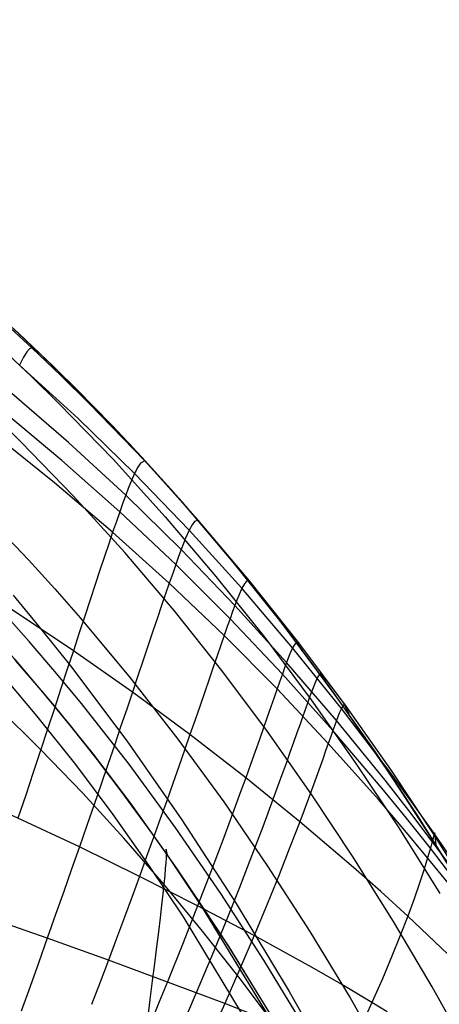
# Model space of a CAD drawing. Header units: millimetres. Extents: x -58 to 58, y -58 to 57.
# Tile 36 of 102: x 11.54 to 17.03, y -47.94 to -35.06. Entities that reach past the tile are written whole.
import ezdxf

# ---------------------------------------------------------------- set-up
doc = ezdxf.new("R2010")
doc.units = ezdxf.units.MM
doc.header["$MEASUREMENT"] = 0
doc.layers.add('Predefinito', color=5, linetype='Continuous')

msp = doc.modelspace()

# ---------------------------------------------------------------- linework, layer by layer
at = {"layer": 'Predefinito'}
for points in [[(18.577, -54.286), (13.926, -46.656), (13.472, -45.98), (13, -45.317), (12.508, -44.668), (11.998, -44.034), (11.471, -43.414), (10.926, -42.808), (10.365, -42.218), (9.786, -41.646), (9.191, -41.093), (8.576, -40.557), (7.945, -40.042), (7.297, -39.548), (6.633, -39.077), (5.953, -38.628), (5.259, -38.202), (4.551, -37.799), (3.83, -37.421), (3.097, -37.066), (2.353, -36.735)], [(17.106, -46.046), (16.421, -44.98), (15.72, -43.963), (15.002, -42.995), (14.637, -42.529), (14.268, -42.075), (13.896, -41.632), (13.519, -41.201), (13.139, -40.781), (12.755, -40.373), (12.367, -39.976), (11.976, -39.591), (11.582, -39.216), (11.185, -38.852)], [(17.418, -48.577), (16.934, -47.71), (16.429, -46.855), (15.902, -46.013), (15.354, -45.185), (14.782, -44.371), (14.185, -43.573), (13.562, -42.79), (12.916, -42.029), (12.248, -41.292), (11.558, -40.582), (11.205, -40.236)], [(11.308, -41.754), (11.659, -42.127), (12.002, -42.505), (12.338, -42.888), (12.989, -43.67), (13.612, -44.471), (14.21, -45.291), (14.784, -46.129), (15.334, -46.984), (15.861, -47.854), (16.368, -48.741)], [(14.943, -48.265), (14.28, -47.187), (13.943, -46.67), (13.602, -46.167), (13.258, -45.678), (12.911, -45.202), (12.56, -44.74), (12.206, -44.292), (11.848, -43.856), (11.488, -43.434)], [(14.952, -48.281), (14.289, -47.201), (13.952, -46.683), (13.611, -46.18), (13.267, -45.69), (12.919, -45.214), (12.568, -44.751), (12.214, -44.302), (11.857, -43.866), (11.496, -43.444)]]:
    msp.add_lwpolyline(points, dxfattribs=at)
at = {"layer": 'Predefinito', "extrusion": (-0.684167, 0.729325, 0)}
msp.add_lwpolyline([(19.318, 320), (19.296, 320), (19.274, 319.999), (19.251, 319.998), (19.228, 319.996), (19.205, 319.994), (19.182, 319.991), (19.159, 319.987), (19.136, 319.983), (19.113, 319.979), (19.09, 319.974), (19.066, 319.968), (19.043, 319.961), (19.02, 319.954), (18.996, 319.947), (18.973, 319.939), (18.95, 319.93), (18.927, 319.92), (18.904, 319.91), (18.881, 319.9), (18.859, 319.888), (18.837, 319.876), (18.814, 319.864), (18.793, 319.851), (18.771, 319.837), (18.75, 319.823), (18.729, 319.808), (18.708, 319.792), (18.688, 319.776), (18.668, 319.76), (18.649, 319.743), (18.63, 319.725), (18.611, 319.707), (18.593, 319.689), (18.575, 319.67), (18.558, 319.65), (18.542, 319.63), (18.526, 319.61), (18.51, 319.589), (18.495, 319.568), (18.481, 319.547), (18.467, 319.526), (18.454, 319.504), (18.442, 319.482), (18.43, 319.459), (18.419, 319.437), (18.408, 319.414), (18.398, 319.391), (18.388, 319.368), (18.38, 319.345), (18.371, 319.322), (18.364, 319.298), (18.357, 319.275), (18.35, 319.252), (18.345, 319.229), (18.339, 319.205), (18.335, 319.182), (18.331, 319.159), (18.327, 319.136), (18.325, 319.113), (18.322, 319.09), (18.32, 319.067), (18.319, 319.045), (18.318, 319.022), (18.318, 319)], dxfattribs=at)
at = {"layer": 'Predefinito', "extrusion": (-0.659504, 0.751701, 0)}
msp.add_lwpolyline([(18.009, 320), (17.987, 320), (17.965, 319.999), (17.942, 319.998), (17.919, 319.996), (17.897, 319.994), (17.874, 319.991), (17.85, 319.987), (17.827, 319.983), (17.804, 319.979), (17.781, 319.974), (17.757, 319.968), (17.734, 319.961), (17.711, 319.954), (17.687, 319.947), (17.664, 319.939), (17.641, 319.93), (17.618, 319.92), (17.595, 319.91), (17.572, 319.9), (17.55, 319.888), (17.528, 319.876), (17.505, 319.864), (17.484, 319.851), (17.462, 319.837), (17.441, 319.823), (17.42, 319.808), (17.399, 319.792), (17.379, 319.776), (17.359, 319.76), (17.34, 319.743), (17.321, 319.725), (17.302, 319.707), (17.284, 319.689), (17.266, 319.67), (17.249, 319.65), (17.233, 319.63), (17.217, 319.61), (17.201, 319.589), (17.187, 319.568), (17.172, 319.547), (17.158, 319.526), (17.145, 319.504), (17.133, 319.482), (17.121, 319.459), (17.11, 319.437), (17.099, 319.414), (17.089, 319.391), (17.079, 319.368), (17.071, 319.345), (17.062, 319.322), (17.055, 319.298), (17.048, 319.275), (17.041, 319.252), (17.036, 319.229), (17.03, 319.205), (17.026, 319.182), (17.022, 319.159), (17.018, 319.136), (17.016, 319.113), (17.013, 319.09), (17.011, 319.067), (17.01, 319.045), (17.009, 319.022), (17.009, 319)], dxfattribs=at)
at = {"layer": 'Predefinito', "extrusion": (-0.647139, 0.762372, 0)}
msp.add_lwpolyline([(17.348, 320), (17.325, 320), (17.303, 319.999), (17.281, 319.998), (17.258, 319.996), (17.235, 319.994), (17.212, 319.991), (17.189, 319.987), (17.166, 319.983), (17.142, 319.979), (17.119, 319.974), (17.096, 319.968), (17.072, 319.961), (17.049, 319.954), (17.026, 319.947), (17.003, 319.939), (16.98, 319.93), (16.957, 319.92), (16.934, 319.91), (16.911, 319.9), (16.888, 319.888), (16.866, 319.876), (16.844, 319.864), (16.822, 319.851), (16.8, 319.837), (16.779, 319.823), (16.758, 319.808), (16.738, 319.792), (16.717, 319.776), (16.698, 319.76), (16.678, 319.743), (16.659, 319.725), (16.641, 319.707), (16.622, 319.689), (16.605, 319.67), (16.588, 319.65), (16.571, 319.63), (16.555, 319.61), (16.54, 319.589), (16.525, 319.568), (16.511, 319.547), (16.497, 319.526), (16.484, 319.504), (16.471, 319.482), (16.459, 319.459), (16.448, 319.437), (16.437, 319.414), (16.427, 319.391), (16.418, 319.368), (16.409, 319.345), (16.401, 319.322), (16.393, 319.298), (16.386, 319.275), (16.38, 319.252), (16.374, 319.229), (16.369, 319.205), (16.364, 319.182), (16.36, 319.159), (16.357, 319.136), (16.354, 319.113), (16.352, 319.09), (16.35, 319.067), (16.349, 319.045), (16.348, 319.022), (16.348, 319)], dxfattribs=at)
at = {"layer": 'Predefinito', "extrusion": (1, 0, 0)}
msp.add_lwpolyline([(-42.075, 319), (-42.075, 59.998)], dxfattribs=at)
at = {"layer": 'Predefinito', "extrusion": (-0.634789, 0.772685, 0)}
msp.add_lwpolyline([(16.683, 320), (16.661, 320), (16.639, 319.999), (16.616, 319.998), (16.594, 319.996), (16.571, 319.994), (16.548, 319.991), (16.525, 319.987), (16.501, 319.983), (16.478, 319.979), (16.455, 319.974), (16.432, 319.968), (16.408, 319.961), (16.385, 319.954), (16.362, 319.947), (16.338, 319.939), (16.315, 319.93), (16.292, 319.92), (16.269, 319.91), (16.247, 319.9), (16.224, 319.888), (16.202, 319.876), (16.18, 319.864), (16.158, 319.851), (16.136, 319.837), (16.115, 319.823), (16.094, 319.808), (16.073, 319.792), (16.053, 319.776), (16.033, 319.76), (16.014, 319.743), (15.995, 319.725), (15.976, 319.707), (15.958, 319.689), (15.941, 319.67), (15.924, 319.65), (15.907, 319.63), (15.891, 319.61), (15.876, 319.589), (15.861, 319.568), (15.846, 319.547), (15.833, 319.526), (15.82, 319.504), (15.807, 319.482), (15.795, 319.459), (15.784, 319.437), (15.773, 319.414), (15.763, 319.391), (15.754, 319.368), (15.745, 319.345), (15.737, 319.322), (15.729, 319.298), (15.722, 319.275), (15.716, 319.252), (15.71, 319.229), (15.705, 319.205), (15.7, 319.182), (15.696, 319.159), (15.693, 319.136), (15.69, 319.113), (15.687, 319.09), (15.686, 319.067), (15.684, 319.045), (15.684, 319.022), (15.683, 319)], dxfattribs=at)
at = {"layer": 'Predefinito', "extrusion": (-0.622586, 0.782552, 0)}
msp.add_lwpolyline([(16.023, 320), (16.001, 320), (15.979, 319.999), (15.956, 319.998), (15.934, 319.996), (15.911, 319.994), (15.888, 319.991), (15.865, 319.987), (15.841, 319.983), (15.818, 319.979), (15.795, 319.974), (15.772, 319.968), (15.748, 319.961), (15.725, 319.954), (15.702, 319.947), (15.678, 319.939), (15.655, 319.93), (15.632, 319.92), (15.609, 319.91), (15.587, 319.9), (15.564, 319.888), (15.542, 319.876), (15.52, 319.864), (15.498, 319.851), (15.476, 319.837), (15.455, 319.823), (15.434, 319.808), (15.413, 319.792), (15.393, 319.776), (15.373, 319.76), (15.354, 319.743), (15.335, 319.725), (15.316, 319.707), (15.298, 319.689), (15.281, 319.67), (15.264, 319.65), (15.247, 319.63), (15.231, 319.61), (15.216, 319.589), (15.201, 319.568), (15.186, 319.547), (15.173, 319.526), (15.16, 319.504), (15.147, 319.482), (15.135, 319.459), (15.124, 319.437), (15.113, 319.414), (15.103, 319.391), (15.094, 319.368), (15.085, 319.345), (15.077, 319.322), (15.069, 319.298), (15.062, 319.275), (15.056, 319.252), (15.05, 319.229), (15.045, 319.205), (15.04, 319.182), (15.036, 319.159), (15.033, 319.136), (15.03, 319.113), (15.028, 319.09), (15.026, 319.067), (15.024, 319.045), (15.024, 319.022), (15.023, 319)], dxfattribs=at)
at = {"layer": 'Predefinito', "extrusion": (-0.610507, 0.792011, 0)}
msp.add_lwpolyline([(15.367, 320), (15.345, 320), (15.322, 319.999), (15.3, 319.998), (15.277, 319.996), (15.254, 319.994), (15.231, 319.991), (15.208, 319.987), (15.185, 319.983), (15.162, 319.979), (15.138, 319.974), (15.115, 319.968), (15.092, 319.961), (15.068, 319.954), (15.045, 319.947), (15.022, 319.939), (14.999, 319.93), (14.976, 319.92), (14.953, 319.91), (14.93, 319.9), (14.907, 319.888), (14.885, 319.876), (14.863, 319.864), (14.841, 319.851), (14.82, 319.837), (14.798, 319.823), (14.777, 319.808), (14.757, 319.792), (14.736, 319.776), (14.717, 319.76), (14.697, 319.743), (14.678, 319.725), (14.66, 319.707), (14.642, 319.689), (14.624, 319.67), (14.607, 319.65), (14.59, 319.63), (14.574, 319.61), (14.559, 319.589), (14.544, 319.568), (14.53, 319.547), (14.516, 319.526), (14.503, 319.504), (14.49, 319.482), (14.479, 319.459), (14.467, 319.437), (14.457, 319.414), (14.446, 319.391), (14.437, 319.368), (14.428, 319.345), (14.42, 319.322), (14.412, 319.298), (14.405, 319.275), (14.399, 319.252), (14.393, 319.229), (14.388, 319.205), (14.383, 319.182), (14.379, 319.159), (14.376, 319.136), (14.373, 319.113), (14.371, 319.09), (14.369, 319.067), (14.368, 319.045), (14.367, 319.022), (14.367, 319)], dxfattribs=at)
at = {"layer": 'Predefinito', "extrusion": (-0.631117, 0.775688, 0)}
msp.add_lwpolyline([(17.485, 320), (17.507, 320), (17.53, 319.999), (17.552, 319.998), (17.575, 319.996), (17.598, 319.994), (17.621, 319.991), (17.644, 319.987), (17.667, 319.983), (17.69, 319.979), (17.714, 319.974), (17.737, 319.968), (17.76, 319.961), (17.784, 319.954), (17.807, 319.947), (17.83, 319.939), (17.853, 319.93), (17.876, 319.92), (17.899, 319.91), (17.922, 319.9), (17.944, 319.888), (17.967, 319.876), (17.989, 319.864), (18.011, 319.851), (18.032, 319.837), (18.054, 319.823), (18.075, 319.808), (18.095, 319.792), (18.115, 319.776), (18.135, 319.76), (18.155, 319.743), (18.174, 319.725), (18.192, 319.707), (18.21, 319.689), (18.228, 319.67), (18.245, 319.65), (18.262, 319.63), (18.278, 319.61), (18.293, 319.589), (18.308, 319.568), (18.322, 319.547), (18.336, 319.526), (18.349, 319.504), (18.362, 319.482), (18.373, 319.459), (18.385, 319.437), (18.395, 319.414), (18.406, 319.391), (18.415, 319.368), (18.424, 319.345), (18.432, 319.322), (18.44, 319.298), (18.447, 319.275), (18.453, 319.252), (18.459, 319.229), (18.464, 319.205), (18.468, 319.182), (18.472, 319.159), (18.476, 319.136), (18.479, 319.113), (18.481, 319.09), (18.483, 319.067), (18.484, 319.045), (18.485, 319.022), (18.485, 319)], dxfattribs=at)
at = {"layer": 'Predefinito', "extrusion": (-0.586757, 0.809763, 0)}
msp.add_lwpolyline([(14.065, 320), (14.043, 320), (14.021, 319.999), (13.998, 319.998), (13.976, 319.996), (13.953, 319.994), (13.93, 319.991), (13.907, 319.987), (13.884, 319.983), (13.86, 319.979), (13.837, 319.974), (13.814, 319.968), (13.79, 319.961), (13.767, 319.954), (13.744, 319.947), (13.721, 319.939), (13.697, 319.93), (13.674, 319.92), (13.651, 319.91), (13.629, 319.9), (13.606, 319.888), (13.584, 319.876), (13.562, 319.864), (13.54, 319.851), (13.518, 319.837), (13.497, 319.823), (13.476, 319.808), (13.455, 319.792), (13.435, 319.776), (13.415, 319.76), (13.396, 319.743), (13.377, 319.725), (13.358, 319.707), (13.34, 319.689), (13.323, 319.67), (13.306, 319.65), (13.289, 319.63), (13.273, 319.61), (13.258, 319.589), (13.243, 319.568), (13.228, 319.547), (13.215, 319.526), (13.202, 319.504), (13.189, 319.482), (13.177, 319.459), (13.166, 319.437), (13.155, 319.414), (13.145, 319.391), (13.136, 319.368), (13.127, 319.345), (13.119, 319.322), (13.111, 319.298), (13.104, 319.275), (13.098, 319.252), (13.092, 319.229), (13.087, 319.205), (13.082, 319.182), (13.078, 319.159), (13.075, 319.136), (13.072, 319.113), (13.07, 319.09), (13.068, 319.067), (13.066, 319.045), (13.066, 319.022), (13.065, 319)], dxfattribs=at)
at = {"layer": 'Predefinito', "extrusion": (-0.578936, 0.815373, 0)}
msp.add_lwpolyline([(14.634, 320), (14.656, 320), (14.678, 319.999), (14.701, 319.998), (14.724, 319.996), (14.747, 319.994), (14.77, 319.991), (14.793, 319.987), (14.816, 319.983), (14.839, 319.979), (14.862, 319.974), (14.886, 319.968), (14.909, 319.961), (14.932, 319.954), (14.956, 319.947), (14.979, 319.939), (15.002, 319.93), (15.025, 319.92), (15.048, 319.91), (15.071, 319.9), (15.093, 319.888), (15.115, 319.876), (15.138, 319.864), (15.159, 319.851), (15.181, 319.837), (15.202, 319.823), (15.223, 319.808), (15.244, 319.792), (15.264, 319.776), (15.284, 319.76), (15.303, 319.743), (15.322, 319.725), (15.341, 319.707), (15.359, 319.689), (15.377, 319.67), (15.394, 319.65), (15.41, 319.63), (15.426, 319.61), (15.442, 319.589), (15.457, 319.568), (15.471, 319.547), (15.485, 319.526), (15.498, 319.504), (15.51, 319.482), (15.522, 319.459), (15.533, 319.437), (15.544, 319.414), (15.554, 319.391), (15.564, 319.368), (15.572, 319.345), (15.581, 319.322), (15.588, 319.298), (15.595, 319.275), (15.602, 319.252), (15.607, 319.229), (15.613, 319.205), (15.617, 319.182), (15.621, 319.159), (15.625, 319.136), (15.627, 319.113), (15.63, 319.09), (15.632, 319.067), (15.633, 319.045), (15.634, 319.022), (15.634, 319)], dxfattribs=at)
at = {"layer": 'Predefinito', "extrusion": (-0.541088, 0.840966, 0)}
msp.add_lwpolyline([(11.524, 320), (11.502, 320), (11.479, 319.999), (11.457, 319.998), (11.434, 319.996), (11.411, 319.994), (11.388, 319.991), (11.365, 319.987), (11.342, 319.983), (11.318, 319.979), (11.295, 319.974), (11.272, 319.968), (11.249, 319.961), (11.225, 319.954), (11.202, 319.947), (11.179, 319.939), (11.156, 319.93), (11.133, 319.92), (11.11, 319.91), (11.087, 319.9), (11.064, 319.888), (11.042, 319.876), (11.02, 319.864), (10.998, 319.851), (10.976, 319.837), (10.955, 319.823), (10.934, 319.808), (10.914, 319.792), (10.893, 319.776), (10.874, 319.76), (10.854, 319.743), (10.835, 319.725), (10.817, 319.707), (10.799, 319.689), (10.781, 319.67), (10.764, 319.65), (10.747, 319.63), (10.731, 319.61), (10.716, 319.589), (10.701, 319.568), (10.687, 319.547), (10.673, 319.526), (10.66, 319.504), (10.647, 319.482), (10.635, 319.459), (10.624, 319.437), (10.613, 319.414), (10.603, 319.391), (10.594, 319.368), (10.585, 319.345), (10.577, 319.322), (10.569, 319.298), (10.562, 319.275), (10.556, 319.252), (10.55, 319.229), (10.545, 319.205), (10.54, 319.182), (10.536, 319.159), (10.533, 319.136), (10.53, 319.113), (10.528, 319.09), (10.526, 319.067), (10.525, 319.045), (10.524, 319.022), (10.524, 319)], dxfattribs=at)
at = {"layer": 'Predefinito', "extrusion": (-0.52951, 0.848303, 0)}
msp.add_lwpolyline([(11.871, 320), (11.893, 320), (11.915, 319.999), (11.938, 319.998), (11.96, 319.996), (11.983, 319.994), (12.006, 319.991), (12.029, 319.987), (12.053, 319.983), (12.076, 319.979), (12.099, 319.974), (12.122, 319.968), (12.146, 319.961), (12.169, 319.954), (12.192, 319.947), (12.216, 319.939), (12.239, 319.93), (12.262, 319.92), (12.285, 319.91), (12.307, 319.9), (12.33, 319.888), (12.352, 319.876), (12.374, 319.864), (12.396, 319.851), (12.418, 319.837), (12.439, 319.823), (12.46, 319.808), (12.481, 319.792), (12.501, 319.776), (12.521, 319.76), (12.54, 319.743), (12.559, 319.725), (12.578, 319.707), (12.596, 319.689), (12.613, 319.67), (12.63, 319.65), (12.647, 319.63), (12.663, 319.61), (12.678, 319.589), (12.693, 319.568), (12.708, 319.547), (12.721, 319.526), (12.734, 319.504), (12.747, 319.482), (12.759, 319.459), (12.77, 319.437), (12.781, 319.414), (12.791, 319.391), (12.8, 319.368), (12.809, 319.345), (12.817, 319.322), (12.825, 319.298), (12.832, 319.275), (12.838, 319.252), (12.844, 319.229), (12.849, 319.205), (12.854, 319.182), (12.858, 319.159), (12.861, 319.136), (12.864, 319.113), (12.867, 319.09), (12.868, 319.067), (12.87, 319.045), (12.87, 319.022), (12.871, 319)], dxfattribs=at)
at = {"layer": 'Predefinito', "extrusion": (-0.498096, 0.867122, 0)}
msp.add_lwpolyline([(9.08, 320), (9.058, 320), (9.036, 319.999), (9.013, 319.998), (8.991, 319.996), (8.968, 319.994), (8.945, 319.991), (8.922, 319.987), (8.898, 319.983), (8.875, 319.979), (8.852, 319.974), (8.829, 319.968), (8.805, 319.961), (8.782, 319.954), (8.759, 319.947), (8.735, 319.939), (8.712, 319.93), (8.689, 319.92), (8.666, 319.91), (8.644, 319.9), (8.621, 319.888), (8.599, 319.876), (8.577, 319.864), (8.555, 319.851), (8.533, 319.837), (8.512, 319.823), (8.491, 319.808), (8.47, 319.792), (8.45, 319.776), (8.43, 319.76), (8.411, 319.743), (8.392, 319.725), (8.373, 319.707), (8.355, 319.689), (8.338, 319.67), (8.321, 319.65), (8.304, 319.63), (8.288, 319.61), (8.273, 319.589), (8.258, 319.568), (8.243, 319.547), (8.23, 319.526), (8.217, 319.504), (8.204, 319.482), (8.192, 319.459), (8.181, 319.437), (8.17, 319.414), (8.16, 319.391), (8.151, 319.368), (8.142, 319.345), (8.134, 319.322), (8.126, 319.298), (8.119, 319.275), (8.113, 319.252), (8.107, 319.229), (8.102, 319.205), (8.097, 319.182), (8.093, 319.159), (8.09, 319.136), (8.087, 319.113), (8.084, 319.09), (8.083, 319.067), (8.081, 319.045), (8.081, 319.022), (8.08, 319)], dxfattribs=at)
at = {"layer": 'Predefinito'}
for points in [[(17.217, -46.297, 48.34), (16.91, -45.897, 48.209), (16.598, -45.503, 48.089), (16.281, -45.115, 47.978), (15.636, -44.356, 47.772), (14.976, -43.619, 47.574), (14.292, -42.895, 47.38), (13.583, -42.186, 47.194), (12.852, -41.496, 47.017), (12.097, -40.826, 46.849), (11.321, -40.178, 46.69), (10.522, -39.554, 46.539), (9.702, -38.953, 46.397), (8.859, -38.378, 46.264), (7.997, -37.83, 46.141), (7.117, -37.311, 46.026), (6.22, -36.821, 45.92), (5.308, -36.361, 45.824), (4.384, -35.932, 45.737), (3.448, -35.533, 45.659), (2.502, -35.164, 45.59), (1.548, -34.825, 45.53)], [(17.236, -46.214, 49.422), (16.935, -45.806, 49.303), (16.629, -45.403, 49.194), (16.318, -45.005, 49.093), (15.684, -44.226, 48.906), (15.031, -43.466, 48.726), (14.355, -42.721, 48.55), (13.654, -41.992, 48.38), (12.929, -41.281, 48.219), (12.181, -40.591, 48.067), (11.409, -39.924, 47.922), (10.614, -39.281, 47.785), (9.797, -38.662, 47.657), (8.957, -38.07, 47.536), (8.096, -37.506, 47.424), (7.216, -36.972, 47.32), (6.769, -36.716, 47.271), (6.318, -36.468, 47.224), (5.406, -35.996, 47.137), (4.479, -35.555, 47.058), (3.541, -35.146, 46.988), (2.592, -34.768, 46.926)], [(17.188, -46.409, 47.263), (16.874, -46.02, 47.12), (16.555, -45.637, 46.989), (16.232, -45.26, 46.868), (15.576, -44.525, 46.645), (14.907, -43.814, 46.43), (14.215, -43.115, 46.22), (13.498, -42.431, 46.018), (12.759, -41.764, 45.825), (11.999, -41.118, 45.643), (11.217, -40.493, 45.471), (10.414, -39.89, 45.307), (9.59, -39.31, 45.154), (8.745, -38.755, 45.009), (7.882, -38.226, 44.875), (7.001, -37.724, 44.751), (6.104, -37.251, 44.636), (5.194, -36.806, 44.532), (4.271, -36.391, 44.438), (3.338, -36.004, 44.353), (2.395, -35.645, 44.278), (1.444, -35.316, 44.213), (0.487, -35.013, 44.157)], [(17.283, -46.336, 319), (16.743, -45.472, 319), (16.18, -44.621, 319), (15.592, -43.785, 319), (14.977, -42.962, 319), (14.335, -42.156, 319), (13.668, -41.369, 319), (12.977, -40.608, 319), (12.264, -39.873, 319), (11.898, -39.515, 319), (11.527, -39.164, 319), (11.149, -38.82, 319), (10.766, -38.483, 319), (10.376, -38.152, 319), (9.98, -37.829, 319), (9.579, -37.512, 319), (9.17, -37.203, 319), (8.756, -36.901, 319), (8.335, -36.607, 319), (7.908, -36.319, 319), (7.474, -36.04, 319), (7.034, -35.768, 319), (6.249, -35.311, 319), (5.678, -35, 319)], [(2.177, -36.834, 60.227), (2.917, -37.167, 60.225), (3.646, -37.525, 60.223), (4.363, -37.906, 60.221), (5.067, -38.31, 60.218), (5.757, -38.739, 60.216), (6.434, -39.191, 60.213), (7.093, -39.664, 60.211), (7.738, -40.16, 60.208), (8.366, -40.678, 60.205), (8.976, -41.215, 60.201), (9.568, -41.771, 60.198), (10.143, -42.345, 60.195), (10.7, -42.937, 60.191), (11.241, -43.545, 60.187), (11.765, -44.167, 60.184), (12.272, -44.803, 60.18), (12.76, -45.453, 60.176), (13.229, -46.118, 60.171), (13.68, -46.795, 60.166), (18.305, -54.454, 60.104)], [(18.612, -53.171, 49.981), (14.426, -47.605, 48.424), (13.934, -46.979, 48.259), (13.428, -46.364, 48.107), (12.907, -45.763, 47.971), (12.369, -45.177, 47.849), (11.816, -44.605, 47.735), (11.249, -44.047, 47.627), (10.669, -43.502, 47.521), (10.076, -42.972, 47.417), (9.47, -42.458, 47.316), (8.851, -41.961, 47.22), (8.216, -41.481, 47.129), (7.569, -41.018, 47.043), (6.908, -40.575, 46.963), (6.236, -40.151, 46.887), (5.55, -39.746, 46.815), (4.853, -39.361, 46.748), (4.146, -38.997, 46.685), (3.429, -38.653, 46.627), (2.703, -38.329, 46.574)], [(17.136, -47.283, 43.177), (16.963, -47.115, 43.078), (16.789, -46.949, 42.984), (16.614, -46.785, 42.895), (16.261, -46.463, 42.728), (15.907, -46.149, 42.576), (15.203, -45.549, 42.298), (14.497, -44.976, 42.035), (13.769, -44.411, 41.778), (13.017, -43.856, 41.529), (12.246, -43.314, 41.295), (11.458, -42.79, 41.074), (10.653, -42.284, 40.866), (9.832, -41.794, 40.669), (8.994, -41.323, 40.484), (8.14, -40.871, 40.312), (7.271, -40.438, 40.152), (6.388, -40.026, 40.004), (5.494, -39.636, 39.869), (4.589, -39.268, 39.745), (3.675, -38.922, 39.633), (2.753, -38.597, 39.533)], [(17.513, -46.602, 55.904), (16.969, -45.734, 55.806), (16.401, -44.878, 55.725), (15.808, -44.037, 55.653), (15.19, -43.21, 55.584), (14.547, -42.399, 55.517), (13.876, -41.606, 55.453), (13.179, -40.833, 55.393), (12.453, -40.081, 55.336), (12.081, -39.714, 55.309), (11.701, -39.353, 55.282), (11.314, -38.998, 55.257)], [(17.295, -46.354, 60.001), (16.753, -45.486, 60), (16.188, -44.632, 59.999), (15.598, -43.793, 59.999), (14.974, -42.959, 59.998), (14.327, -42.145, 59.998), (13.654, -41.353, 59.998), (12.953, -40.581, 59.998), (12.589, -40.201, 59.997), (12.219, -39.828, 59.997), (11.843, -39.461, 59.997), (11.46, -39.101, 59.997)], [(11.327, -39.379, 319.707), (11.695, -39.726, 319.707), (12.057, -40.081, 319.707), (12.764, -40.809, 319.707), (13.447, -41.562, 319.707), (14.109, -42.342, 319.707), (14.745, -43.141, 319.707), (15.354, -43.957, 319.707), (15.938, -44.787, 319.707), (16.497, -45.631, 319.707), (17.033, -46.488, 319.707)], [(11.789, -39.41, 59.997), (11.701, -39.353, 55.282), (11.671, -39.368, 54.07), (11.636, -39.407, 52.849), (11.594, -39.475, 51.622), (11.543, -39.58, 50.39)], [(17.252, -46.128, 51.581), (16.962, -45.708, 51.486), (16.667, -45.292, 51.399), (16.366, -44.879, 51.319), (15.748, -44.069, 51.17), (15.11, -43.276, 51.027), (14.447, -42.498, 50.886), (13.759, -41.738, 50.752), (13.045, -40.996, 50.625), (12.307, -40.277, 50.504), (11.543, -39.58, 50.39)], [(13.255, -40.908, 59.998), (13.179, -40.833, 55.393), (13.124, -40.862, 53.021), (13.089, -40.914, 51.825), (13.045, -40.996, 50.625), (12.993, -41.117, 49.422), (12.962, -41.193, 48.821), (12.929, -41.281, 48.219), (12.892, -41.382, 47.618), (12.852, -41.496, 47.017), (12.807, -41.623, 46.418), (12.759, -41.764, 45.825), (12.707, -41.917, 45.238), (12.652, -42.083, 44.656), (12.593, -42.26, 44.08), (12.53, -42.449, 43.511), (12.464, -42.649, 42.947), (12.395, -42.861, 42.39), (12.322, -43.082, 41.839), (12.246, -43.314, 41.295), (12.166, -43.556, 40.757), (12.083, -43.808, 40.227), (11.997, -44.069, 39.704), (11.908, -44.339, 39.188), (11.816, -44.618, 38.68), (11.721, -44.905, 38.18), (11.623, -45.201, 37.688), (11.522, -45.504, 37.204)], [(13.945, -41.69, 59.998), (13.876, -41.606, 55.453), (13.829, -41.624, 53.114), (13.797, -41.666, 51.935), (13.759, -41.738, 50.752), (13.712, -41.844, 49.566), (13.684, -41.912, 48.973), (13.654, -41.992, 48.38), (13.62, -42.083, 47.787), (13.583, -42.186, 47.194), (13.543, -42.302, 46.603), (13.498, -42.431, 46.018), (13.45, -42.571, 45.437), (13.399, -42.722, 44.862), (13.344, -42.885, 44.292), (13.285, -43.059, 43.728), (13.223, -43.243, 43.169), (13.158, -43.437, 42.616), (13.089, -43.642, 42.07), (13.017, -43.856, 41.529), (12.942, -44.079, 40.995), (12.863, -44.311, 40.467), (12.781, -44.552, 39.946), (12.696, -44.802, 39.432), (12.607, -45.06, 38.925), (12.516, -45.326, 38.425), (12.421, -45.599, 37.933), (12.324, -45.88, 37.448), (12.223, -46.168, 36.971), (12.12, -46.463, 36.503), (12.013, -46.764, 36.042), (11.904, -47.072, 35.59), (11.793, -47.385, 35.147), (11.679, -47.704, 34.713), (11.562, -48.028, 34.289)], [(16.344, -48.035, 39.019), (16.147, -47.914, 38.917), (15.95, -47.795, 38.821), (15.754, -47.678, 38.729), (15.364, -47.454, 38.56), (14.607, -47.038, 38.261), (13.869, -46.65, 37.982), (13.109, -46.264, 37.71), (12.324, -45.88, 37.448), (11.522, -45.504, 37.204), (10.709, -45.138, 36.976), (9.886, -44.784, 36.763), (9.05, -44.439, 36.563), (8.202, -44.104, 36.377), (7.341, -43.781, 36.204), (6.47, -43.469, 36.044), (5.589, -43.169, 35.897), (4.7, -42.882, 35.762), (3.804, -42.608, 35.639), (2.902, -42.346, 35.529), (1.994, -42.098, 35.43)], [(14.607, -42.491, 59.998), (14.547, -42.399, 55.517), (14.507, -42.405, 53.213), (14.48, -42.438, 52.052), (14.447, -42.498, 50.886), (14.406, -42.591, 49.719), (14.382, -42.651, 49.134), (14.355, -42.721, 48.55), (14.325, -42.802, 47.965), (14.292, -42.895, 47.38), (14.255, -42.999, 46.798), (14.215, -43.115, 46.22), (14.171, -43.242, 45.647), (14.124, -43.379, 45.079), (14.073, -43.527, 44.515), (14.019, -43.685, 43.957), (13.962, -43.852, 43.404), (13.901, -44.03, 42.856), (13.837, -44.216, 42.314), (13.769, -44.411, 41.778), (13.698, -44.615, 41.247), (13.624, -44.827, 40.722), (13.546, -45.048, 40.204), (13.465, -45.276, 39.692), (13.381, -45.512, 39.186), (13.294, -45.756, 38.687), (13.203, -46.006, 38.195), (13.109, -46.264, 37.71), (13.012, -46.528, 37.232), (12.912, -46.799, 36.762), (12.809, -47.076, 36.299), (12.703, -47.359, 35.845), (12.594, -47.647, 35.398), (12.482, -47.941, 34.961)], [(11.46, -42.586, 60.077), (11.835, -43.043, 60.078), (12.208, -43.512, 60.08), (12.943, -44.492, 60.082), (13.664, -45.527, 60.085), (14.373, -46.618, 60.088), (15.067, -47.768, 60.09), (15.747, -48.978, 60.093)], [(15.273, -48.249, 319.707), (14.734, -47.358, 319.707), (14.172, -46.486, 319.707), (13.585, -45.632, 319.707), (12.973, -44.798, 319.707), (12.334, -43.984, 319.707), (12.004, -43.586, 319.707), (11.666, -43.193, 319.707), (11.322, -42.805, 319.707)], [(15.003, -48.235, 36.681), (14.223, -47.926, 36.384), (12.703, -47.359, 35.845), (11.904, -47.072, 35.59), (11.091, -46.789, 35.353), (10.269, -46.512, 35.134), (9.44, -46.242, 34.931), (8.6, -45.977, 34.74), (7.749, -45.718, 34.564), (6.887, -45.465, 34.4), (6.017, -45.218, 34.249), (4.254, -44.748, 33.984), (2.468, -44.31, 33.766), (0.663, -43.904, 33.591), (-1.157, -43.53, 33.457), (-2.986, -43.187, 33.363), (-4.819, -42.87, 33.307)], [(15.241, -43.309, 59.998), (15.159, -43.203, 53.316), (15.137, -43.227, 52.173), (15.11, -43.276, 51.027), (15.075, -43.354, 49.877), (15.031, -43.466, 48.726), (15.005, -43.537, 48.15), (14.976, -43.619, 47.574), (14.943, -43.711, 47), (14.907, -43.814, 46.43), (14.867, -43.927, 45.865), (14.825, -44.049, 45.304), (14.778, -44.181, 44.747), (14.729, -44.323, 44.195), (14.676, -44.473, 43.647), (14.62, -44.632, 43.105), (14.56, -44.8, 42.568), (14.497, -44.976, 42.035), (14.43, -45.159, 41.509), (14.36, -45.351, 40.987), (14.21, -45.756, 39.961), (14.047, -46.19, 38.959), (13.869, -46.65, 37.982), (13.679, -47.135, 37.032), (13.475, -47.644, 36.111), (13.368, -47.906, 35.662), (13.259, -48.173, 35.221)], [(15.547, -43.724, 59.999), (15.475, -43.609, 53.369), (15.456, -43.628, 52.235), (15.432, -43.67, 51.098), (15.4, -43.741, 49.958), (15.36, -43.844, 48.816), (15.336, -43.91, 48.244), (15.309, -43.986, 47.673), (15.278, -44.072, 47.103), (15.244, -44.168, 46.537), (15.207, -44.274, 45.975), (15.166, -44.389, 45.418), (15.122, -44.513, 44.865), (15.075, -44.646, 44.316), (15.025, -44.787, 43.771), (14.97, -44.937, 43.232), (14.852, -45.261, 42.167), (14.72, -45.615, 41.122), (14.574, -45.998, 40.098), (14.414, -46.408, 39.097), (14.241, -46.844, 38.121), (14.053, -47.303, 37.17), (13.852, -47.785, 36.247), (13.637, -48.288, 35.354)], [(15.847, -44.142, 59.999), (15.786, -44.018, 53.422), (15.769, -44.032, 52.298), (15.748, -44.069, 51.17), (15.72, -44.131, 50.039), (15.684, -44.226, 48.906), (15.661, -44.286, 48.339), (15.636, -44.356, 47.772), (15.608, -44.436, 47.207), (15.576, -44.525, 46.645), (15.541, -44.624, 46.087), (15.503, -44.731, 45.533), (15.416, -44.972, 44.437), (15.316, -45.245, 43.359), (15.203, -45.549, 42.298), (15.075, -45.881, 41.257), (14.933, -46.242, 40.236), (14.777, -46.628, 39.237), (14.607, -47.038, 38.261), (14.422, -47.471, 37.309), (14.223, -47.926, 36.384), (14.011, -48.401, 35.488)], [(16.984, -45.85, 60), (16.969, -45.695, 53.656), (16.962, -45.708, 51.486), (16.952, -45.745, 50.395), (16.935, -45.806, 49.303), (16.91, -45.897, 48.209), (16.874, -46.02, 47.12), (16.827, -46.172, 46.043), (16.768, -46.351, 44.979), (16.697, -46.556, 43.93), (16.614, -46.785, 42.895), (16.517, -47.037, 41.875), (16.408, -47.309, 40.871), (16.285, -47.602, 39.885), (16.147, -47.914, 38.917), (15.995, -48.243, 37.968)], [(13.475, -45.984, 60.214), (13.459, -45.908, 53.991), (13.459, -45.945, 52.496), (13.456, -46.026, 51.014), (13.453, -46.086, 50.279), (13.447, -46.162, 49.549), (13.439, -46.254, 48.825), (13.428, -46.364, 48.107), (13.415, -46.493, 47.396), (13.398, -46.641, 46.693), (13.379, -46.806, 45.997), (13.357, -46.989, 45.308), (13.333, -47.187, 44.628), (13.306, -47.402, 43.957), (13.277, -47.631, 43.295), (13.246, -47.874, 42.641), (13.212, -48.131, 41.998)]]:
    msp.add_polyline3d(points, dxfattribs=at)

doc.saveas('drawing.dxf')
